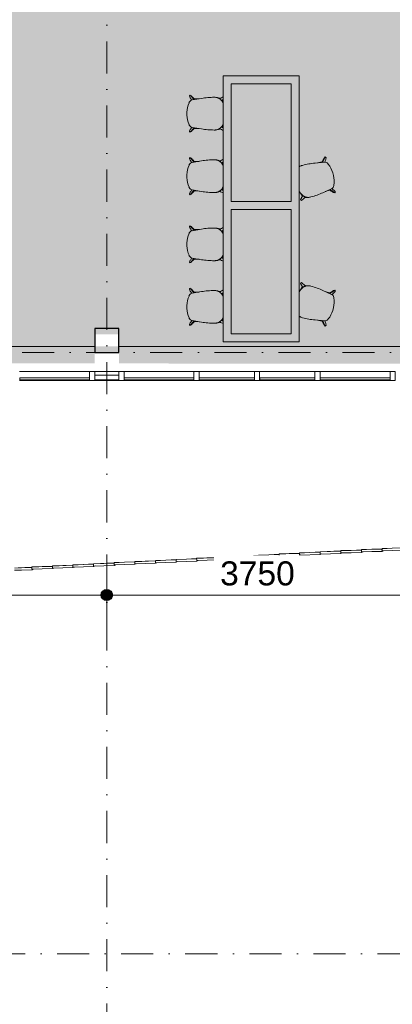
# Model space of a CAD drawing. Header units: millimetres. Extents: x -2530 to 151695, y -8763 to 71774.
# Tile 16 of 126: x 38704 to 43354, y 9155 to 21438. Entities that reach past the tile are written whole.
import ezdxf

# ---------------------------------------------------------------- set-up
doc = ezdxf.new("R2010")
doc.units = ezdxf.units.MM
doc.linetypes.add('RR_Level', pattern=[800, 400, -200, 0, -200])
for name, color, linetype, lineweight in [('A-____-____-DIMS', 211, 'Continuous', 9), ('A-____-____-DIMS-200', 211, 'Continuous', 9), ('A-AREA-____-PATT', 32, 'Continuous', 9), ('A-FLOR-____-OTLN', 192, 'Continuous', 18), ('A-GLAZ-CURT-MCUT', 52, 'Continuous', 13), ('A-GLAZ-CURT-OTLN', 52, 'Continuous', 13), ('A-GLAZ-CWMG-MCUT', 51, 'Continuous', 13), ('A-GLAZ-CWMG-OTLN', 51, 'Continuous', 13), ('A-WALL-____-OTLN', 113, 'Continuous', 18), ('I-FURN-____-OTLN', 30, 'Continuous', 13), ('S-COLS-____-MCUT', 52, 'Continuous', 25), ('S-COLS-____-OTLN', 52, 'Continuous', 18), ('S-GRID-____-OTLN', 1, 'Continuous', 9)]:
    doc.layers.add(name, color=color, linetype=linetype, lineweight=lineweight)
doc.styles.add('Arial_2', font='arial.ttf', dxfattribs={"height": 300})
doc.dimstyles.new('1_5mm_interne_maten_en_details', dxfattribs={"dimscale": 304.8, "dimtxt": 1.004192, "dimasz": 1.83727, "dimexe": 0.984252, "dimexo": 0.0625, "dimgap": 0.098425, "dimtad": 1, "dimdec": 0, "dimlfac": 304.8, "dimzin": 0, "dimdsep": 46, "dimtxsty": 'Arial_2', "dimblk1": 'DOTSMALL', "dimblk2": 'DOTSMALL', "dimsah": 1, "dimcen": 0.09, "dimdle": 1.181102, "dimazin": 0, "dimtfac": 1, "dimtdec": 4, "dimtix": 1, "dimtmove": 0, "dimatfit": 3, "dimfxl": 0.003229, "dimfxlon": 1, "dimtvp": 1, "dimtfill": 1, "dimtolj": 1, "dimtzin": 0, "dimlwd": 13, "dimlwe": 13, "dimarcsym": 2})

# ---------------------------------------------------------------- blocks, each defined once
blk = doc.blocks.new('System Panel - 027_Solid-715257-plot_V2 Copy 1')
at = {"layer": 'A-GLAZ-CURT-MCUT', "color": 250, "lineweight": 9}
for p, q in [((150, 10), (-150, 10)), ((-150, 10), (-150, -50)), ((150, -50), (150, 10)), ((-150, -50), (150, -50))]:
    blk.add_line(p, q, dxfattribs=at)
blk = doc.blocks.new('System Panel - HR__-715255-plot_V2 Copy 1')
at = {"layer": 'A-GLAZ-CURT-MCUT', "color": 250, "lineweight": 9}
for p, q in [((345, -22.5), (-345, -22.5)), ((-345, -22.5), (-345, -47.5)), ((-345, -47.5), (345, -47.5)), ((345, -47.5), (345, -22.5))]:
    blk.add_line(p, q, dxfattribs=at)
blk = doc.blocks.new('System Panel - HR__-715256-plot_V2 Copy 1')
at = {"layer": 'A-GLAZ-CURT-MCUT', "color": 250, "lineweight": 9}
for p, q in [((436.25, -22.5), (-436.25, -22.5)), ((-436.25, -22.5), (-436.25, -47.5)), ((-436.25, -47.5), (436.25, -47.5)), ((436.25, -47.5), (436.25, -22.5))]:
    blk.add_line(p, q, dxfattribs=at)
blk = doc.blocks.new('Rectangular Mullion - 65 x 114mm-V172-plot_V2 Copy 1')
at = {"layer": 'A-GLAZ-CWMG-OTLN', "color": 250, "lineweight": 9}
for p, q in [((109600, 38842), (109600, 38850)), ((109600, 38850), (109900, 38850)), ((109600, 38736), (109600, 38782)), ((109600, 38736), (109900, 38736))]:
    blk.add_line(p, q, dxfattribs=at)
blk = doc.blocks.new('Rectangular Mullion - 65 x 114mm-674714-plot_V2 Copy 1')
at = {"layer": 'A-GLAZ-CWMG-OTLN', "color": 250, "lineweight": 9}
for p, q in [((140902.5, 38850), (141592.5, 38850)), ((140902.5, 38736), (141592.5, 38736))]:
    blk.add_line(p, q, dxfattribs=at)
blk = doc.blocks.new('Rectangular Mullion - 65 x 114mm-674713-plot_V2 Copy 1')
at = {"layer": 'A-GLAZ-CWMG-OTLN', "color": 250, "lineweight": 9}
for p, q in [((139965, 38850), (140837.5, 38850)), ((139965, 38736), (140837.5, 38736))]:
    blk.add_line(p, q, dxfattribs=at)
blk = doc.blocks.new('Rectangular Mullion - 65 x 114mm-464264-plot_V2 Copy 1')
at = {"layer": 'A-GLAZ-CWMG-MCUT', "color": 250, "lineweight": 9}
for p, q in [((-32.5, 57), (32.5, 57)), ((-32.5, -57), (-32.5, 57)), ((32.5, 57), (32.5, -57)), ((32.5, -57), (-32.5, -57))]:
    blk.add_line(p, q, dxfattribs=at)
blk = doc.blocks.new('027_Gilde - ATC_FacadeModel_rvt-1-plot_V2 Copy 1')
at = {"layer": 'A-FLOR-____-OTLN', "color": 90}
for p, q in [((41298, 14737), (41427, 14744)), ((41427, 14744), (41555, 14750)), ((41555, 14750), (41684, 14757)), ((41684, 14757), (41812, 14764)), ((41812, 14764), (41941, 14771)), ((41941, 14771), (42198, 14784)), ((42198, 14784), (42326, 14791)), ((42326, 14791), (42455, 14798)), ((42455, 14798), (42713, 14811)), ((42713, 14811), (42840, 14818)), ((42840, 14818), (43097, 14832)), ((43097, 14832), (43227, 14838)), ((43227, 14838), (43354, 14845)), ((38854, 14608), (39112, 14621)), ((39112, 14621), (39369, 14635)), ((39369, 14635), (39499, 14642)), ((39499, 14642), (39626, 14649)), ((39626, 14649), (39883, 14662)), ((39883, 14662), (40013, 14669)), ((40013, 14669), (40140, 14676)), ((40140, 14676), (40398, 14689)), ((40398, 14689), (40655, 14703)), ((40655, 14703), (40784, 14710)), ((40784, 14710), (40912, 14716)), ((40912, 14716), (41169, 14730)), ((41169, 14730), (41298, 14737)), ((38597, 14594), (38854, 14608))]:
    blk.add_line(p, q, dxfattribs=at)
at = {"layer": 'A-WALL-____-OTLN', "color": 90}
for p, q in [((38116, 17362), (39641, 17362)), ((39941, 17362), (47141, 17362)), ((41169, 14733), (41427, 14740)), ((41427, 14740), (41169, 14733)), ((41426, 14747), (41684, 14754)), ((41684, 14754), (41426, 14747)), ((41427, 14718), (41426, 14747)), ((41427, 14718), (41426, 14747)), ((41684, 14760), (41941, 14767)), ((41941, 14767), (41684, 14760)), ((41684, 14760), (41684, 14746)), ((41684, 14746), (41684, 14760)), ((41684, 14732), (41684, 14746)), ((41684, 14746), (41684, 14732)), ((42069, 14777), (41941, 14774)), ((42069, 14777), (41941, 14774)), ((41942, 14745), (41941, 14774)), ((41942, 14745), (41941, 14774)), ((41941, 14753), (41941, 14767)), ((41941, 14767), (41941, 14753)), ((41941, 14753), (41941, 14739)), ((41941, 14753), (41941, 14739)), ((41941, 14739), (41960, 14746)), ((41941, 14739), (41960, 14746)), ((41942, 14745), (42070, 14749)), ((42070, 14749), (41942, 14745)), ((42069, 14777), (42198, 14781)), ((42198, 14781), (42069, 14777)), ((42198, 14752), (42070, 14749)), ((42070, 14749), (42198, 14752)), ((42454, 14795), (42198, 14787)), ((42454, 14795), (42198, 14787)), ((42199, 14759), (42198, 14787)), ((42198, 14773), (42198, 14787)), ((42198, 14752), (42198, 14781)), ((42198, 14781), (42198, 14752)), ((42198, 14773), (42199, 14759)), ((42198, 14752), (42217, 14759)), ((42198, 14752), (42217, 14759)), ((42199, 14759), (42455, 14766)), ((42199, 14759), (42455, 14766)), ((42455, 14780), (42454, 14795)), ((42454, 14795), (42455, 14766)), ((42583, 14805), (42455, 14801)), ((42583, 14805), (42455, 14801)), ((42456, 14772), (42455, 14801)), ((42456, 14772), (42455, 14801)), ((42455, 14780), (42455, 14766)), ((42455, 14766), (42474, 14773)), ((42474, 14773), (42455, 14766)), ((42456, 14772), (42584, 14776)), ((42584, 14776), (42456, 14772)), ((42583, 14805), (42711, 14808)), ((42711, 14808), (42583, 14805)), ((42712, 14779), (42584, 14776)), ((42584, 14776), (42712, 14779)), ((42712, 14779), (42711, 14808)), ((42711, 14808), (42712, 14779)), ((42712, 14779), (42731, 14786)), ((42712, 14779), (42731, 14786)), ((42840, 14818), (42713, 14815)), ((42840, 14818), (42713, 14815)), ((42713, 14786), (42713, 14815)), ((42713, 14786), (42713, 14815)), ((42713, 14786), (42841, 14789)), ((42841, 14789), (42713, 14786)), ((42840, 14818), (42968, 14822)), ((42968, 14822), (42840, 14818)), ((42969, 14793), (42841, 14789)), ((42841, 14789), (42969, 14793)), ((42969, 14793), (42968, 14822)), ((42968, 14822), (42969, 14793)), ((42969, 14793), (42989, 14800)), ((42969, 14793), (42989, 14800)), ((43225, 14835), (42970, 14828)), ((43097, 14832), (42970, 14828)), ((42970, 14825), (42970, 14828)), ((42970, 14825), (42970, 14828)), ((42971, 14799), (42970, 14825)), ((42971, 14799), (42970, 14825)), ((42971, 14799), (43226, 14806)), ((43098, 14803), (42971, 14799)), ((43097, 14832), (43225, 14835)), ((43098, 14803), (43226, 14806)), ((43225, 14835), (43226, 14806)), ((43225, 14835), (43226, 14806)), ((43246, 14813), (43226, 14806)), ((43226, 14806), (43246, 14813)), ((43482, 14849), (43227, 14842)), ((43482, 14849), (43227, 14842)), ((43227, 14842), (43227, 14827)), ((43227, 14827), (43227, 14842)), ((43228, 14813), (43227, 14827)), ((43227, 14827), (43228, 14813)), ((43228, 14813), (43483, 14820)), ((43228, 14813), (43355, 14816)), ((39112, 14618), (38854, 14611)), ((38985, 14615), (39112, 14618)), ((39242, 14628), (39112, 14625)), ((39242, 14628), (39112, 14625)), ((39112, 14625), (39112, 14610)), ((39112, 14610), (39112, 14625)), ((39112, 14618), (39115, 14619)), ((39115, 14619), (39112, 14618)), ((39242, 14628), (39369, 14632)), ((39369, 14632), (39242, 14628)), ((39369, 14638), (39626, 14646)), ((39499, 14642), (39369, 14638)), ((39369, 14610), (39369, 14638)), ((39369, 14624), (39369, 14638)), ((39369, 14632), (39372, 14632)), ((39372, 14632), (39369, 14632)), ((39369, 14624), (39369, 14610)), ((39369, 14610), (39629, 14617)), ((39626, 14646), (39499, 14642)), ((39629, 14617), (39499, 14614)), ((39883, 14659), (39626, 14652)), ((39756, 14655), (39626, 14652)), ((39627, 14623), (39626, 14652)), ((39627, 14623), (39626, 14652)), ((39626, 14646), (39629, 14646)), ((39629, 14646), (39626, 14646)), ((39627, 14623), (39886, 14631)), ((39756, 14627), (39627, 14623)), ((39629, 14617), (39645, 14624)), ((39645, 14624), (39629, 14617)), ((39629, 14623), (39629, 14617)), ((39629, 14623), (39629, 14617)), ((39756, 14655), (39883, 14659)), ((39756, 14627), (39886, 14631)), ((40141, 14673), (39883, 14665)), ((39883, 14665), (40013, 14669)), ((39884, 14637), (39883, 14665)), ((39884, 14637), (39883, 14665)), ((39884, 14637), (40143, 14644)), ((39884, 14637), (40143, 14644)), ((39886, 14631), (39886, 14637)), ((39886, 14631), (39902, 14637)), ((39886, 14637), (39886, 14631)), ((39886, 14631), (39902, 14637)), ((40013, 14669), (40141, 14673)), ((40140, 14679), (40398, 14686)), ((40398, 14686), (40140, 14679)), ((40140, 14679), (40141, 14665)), ((40141, 14665), (40140, 14679)), ((40141, 14650), (40141, 14665)), ((40141, 14665), (40141, 14650)), ((40141, 14650), (40400, 14658)), ((40400, 14658), (40141, 14650)), ((40143, 14644), (40159, 14651)), ((40159, 14651), (40143, 14644)), ((40143, 14644), (40143, 14650)), ((40143, 14650), (40143, 14644)), ((40655, 14700), (40398, 14692)), ((40527, 14696), (40398, 14692)), ((40398, 14690), (40398, 14692)), ((40398, 14690), (40398, 14692)), ((40398, 14664), (40398, 14689)), ((40398, 14664), (40398, 14689)), ((40398, 14664), (40657, 14671)), ((40528, 14668), (40398, 14664)), ((40400, 14664), (40400, 14658)), ((40400, 14658), (40416, 14664)), ((40400, 14664), (40400, 14658)), ((40400, 14658), (40416, 14664)), ((40527, 14696), (40655, 14700)), ((40528, 14668), (40657, 14671)), ((40912, 14713), (40655, 14706)), ((40912, 14713), (40655, 14706)), ((40656, 14677), (40655, 14706)), ((40656, 14677), (40655, 14706)), ((40656, 14677), (40914, 14685)), ((40914, 14685), (40656, 14677)), ((40657, 14671), (40673, 14678)), ((40657, 14671), (40673, 14678)), ((40657, 14671), (40657, 14677)), ((40657, 14677), (40657, 14671)), ((40912, 14720), (41041, 14723)), ((41041, 14723), (40912, 14720)), ((40913, 14691), (40912, 14720)), ((40913, 14691), (40912, 14720)), ((40913, 14691), (41042, 14695)), ((40913, 14691), (41042, 14695)), ((40914, 14685), (40931, 14691)), ((40914, 14685), (40931, 14691)), ((40914, 14685), (40914, 14690)), ((40914, 14690), (40914, 14685)), ((41041, 14723), (41169, 14727)), ((41169, 14727), (41041, 14723)), ((41171, 14698), (41042, 14695)), ((41042, 14695), (41171, 14698)), ((41170, 14704), (41169, 14733)), ((41170, 14704), (41169, 14733)), ((41170, 14704), (41428, 14712)), ((41170, 14704), (41428, 14712)), ((41188, 14705), (41171, 14698)), ((41188, 14705), (41171, 14698)), ((41171, 14704), (41171, 14698)), ((41171, 14704), (41171, 14698)), ((41427, 14718), (41685, 14725)), ((41685, 14725), (41427, 14718)), ((41428, 14712), (41427, 14718)), ((41427, 14718), (41428, 14712)), ((41428, 14712), (41445, 14718)), ((41445, 14718), (41428, 14712)), ((41684, 14732), (41941, 14739)), ((41941, 14739), (41684, 14732)), ((41685, 14725), (41684, 14732)), ((41684, 14732), (41685, 14725)), ((41685, 14725), (41702, 14732)), ((41685, 14725), (41702, 14732)), ((38597, 14597), (38728, 14601)), ((38726, 14601), (38597, 14597)), ((38598, 14569), (38859, 14577)), ((38598, 14569), (38728, 14573)), ((38855, 14605), (38727, 14601)), ((38728, 14601), (38855, 14605)), ((38728, 14573), (38859, 14577)), ((38985, 14615), (38854, 14611)), ((38855, 14583), (38854, 14611)), ((38855, 14583), (38854, 14611)), ((38855, 14605), (38858, 14605)), ((38858, 14605), (38855, 14605)), ((38855, 14583), (39115, 14590)), ((38985, 14587), (38855, 14583)), ((38858, 14583), (38859, 14577)), ((38858, 14583), (38859, 14577)), ((38873, 14583), (38859, 14577)), ((38873, 14583), (38859, 14577)), ((38985, 14587), (39115, 14590)), ((39112, 14596), (39112, 14610)), ((39112, 14610), (39112, 14596)), ((39112, 14596), (39242, 14600)), ((39112, 14596), (39242, 14600)), ((39130, 14597), (39115, 14590)), ((39115, 14590), (39130, 14597)), ((39115, 14596), (39115, 14590)), ((39115, 14596), (39115, 14590)), ((39372, 14604), (39242, 14600)), ((39242, 14600), (39372, 14604)), ((39369, 14610), (39499, 14614)), ((39387, 14610), (39372, 14604)), ((39372, 14610), (39372, 14604)), ((39372, 14610), (39372, 14604)), ((39387, 14610), (39372, 14604))]:
    blk.add_line(p, q, dxfattribs=at)
at = {"layer": 'A-GLAZ-CURT-OTLN', "color": 90, "lineweight": 18}
for name, p in [('System Panel - HR__-715256-plot_V2 Copy 1', (39140, 16994)), ('System Panel - 027_Solid-715257-plot_V2 Copy 1', (39791, 16994)), ('System Panel - HR__-715256-plot_V2 Copy 1', (40443, 16994)), ('System Panel - HR__-715255-plot_V2 Copy 1', (41289, 16994)), ('System Panel - HR__-715255-plot_V2 Copy 1', (42044, 16994)), ('System Panel - HR__-715256-plot_V2 Copy 1', (42890, 16994))]:
    blk.add_blockref(name, p, dxfattribs=at)
at = {"layer": 'A-GLAZ-CWMG-OTLN', "color": 90, "lineweight": 18, "rotation": 180}
for name, p in [('Rectangular Mullion - 65 x 114mm-674713-plot_V2 Copy 1', (179541, 55787)), ('Rectangular Mullion - 65 x 114mm-V172-plot_V2 Copy 1', (149541, 55787)), ('Rectangular Mullion - 65 x 114mm-674713-plot_V2 Copy 1', (180844, 55787)), ('Rectangular Mullion - 65 x 114mm-674714-plot_V2 Copy 1', (182536, 55787)), ('Rectangular Mullion - 65 x 114mm-674714-plot_V2 Copy 1', (183291, 55787)), ('Rectangular Mullion - 65 x 114mm-674713-plot_V2 Copy 1', (183291, 55787))]:
    blk.add_blockref(name, p, dxfattribs=at)
at = {"layer": 'A-GLAZ-CWMG-OTLN', "color": 90, "lineweight": 18, "extrusion": (0, 0, -1), "rotation": 180}
for p in [(-39609, 16994), (-39974, 16994), (-40911, 16994), (-41666, 16994), (-42421, 16994), (-43359, 16994)]:
    blk.add_blockref('Rectangular Mullion - 65 x 114mm-464264-plot_V2 Copy 1', p, dxfattribs=at)
blk = doc.blocks.new('NLRS_28_SC_LIB_kolom recht_generiek_ISR - kolom beton_ONTWERP-6193513-plot_V2 Copy 1')
at = {"layer": 'S-COLS-____-OTLN', "lineweight": 13}
h = blk.add_hatch(color=256, dxfattribs=at)
h.paths.add_polyline_path([(-150, -150), (150, -150), (150, -75), (-150, -75)])
h.paths.add_polyline_path([(-150, 75), (150, 75), (150, 150), (-150, 150)])
at = {"layer": 'S-COLS-____-MCUT'}
for p, q in [((150, 150), (-150, 150)), ((-150, 150), (-150, -150)), ((150, -150), (150, 150)), ((-150, -150), (150, -150))]:
    blk.add_line(p, q, dxfattribs=at)
blk = doc.blocks.new('NLRS_82_FU_UN_ipad_table-SH_GEN - HIGH-6121324-plot_V2 Copy 1')
at = {"layer": 'I-FURN-____-OTLN', "color": 9}
for p, q in [((1700, 475), (-1620, 475)), ((-1620, 475), (-1620, -475)), ((1700, 475), (-1620, 475)), ((-1620, 475), (-1620, -475)), ((-1520, 375), (-50, 375)), ((-1520, -375), (-1520, 375)), ((-50, 375), (-1520, 375)), ((-1520, 375), (-1520, -375)), ((-50, 375), (-50, -375)), ((-50, -375), (-50, 375)), ((50, 375), (1600, 375)), ((50, -375), (50, 375)), ((1600, 375), (50, 375)), ((50, 375), (50, -375)), ((1600, 375), (1600, -375)), ((1600, -375), (1600, 375)), ((1700, -475), (1700, 475)), ((1700, -475), (1700, 475)), ((-1620, -475), (1700, -475)), ((-1620, -475), (1700, -475)), ((-50, -375), (-1520, -375)), ((-1520, -375), (-50, -375)), ((1600, -375), (50, -375)), ((50, -375), (1600, -375))]:
    blk.add_line(p, q, dxfattribs=at)
blk = doc.blocks.new('NLRS_82_FU_UN_hightower_nadia_bob_barstool_GEN - SIEGE - HighTower_Nadia_Bob_BarStool-6121322-plot_V2 Copy 1')
at = {"layer": 'I-FURN-____-OTLN', "color": 9}
for p, q in [((-232, 195), (-223, 181)), ((-171, 167), (-191, 51)), ((-184, 138), (-185, 82)), ((-136, 208), (-142, 205)), ((18, 234), (-18, 234)), ((142, 205), (136, 208)), ((191, 51), (171, 167)), ((185, 82), (184, 138)), ((223, 181), (232, 195)), ((-204, -107), (-204, -118)), ((204, -118), (204, -107)), ((-193, -163), (-193, -167)), ((-145, -210), (-126, -219)), ((126, -219), (145, -210)), ((193, -167), (193, -163))]:
    blk.add_line(p, q, dxfattribs=at)
at = {"layer": 'I-FURN-____-OTLN', "color": 9, "flags": 128}
for points in [[(-182, 145), (-182, 145), (-182, 144), (-182, 143), (-183, 143), (-183, 142), (-183, 142), (-183, 141), (-183, 140), (-184, 140), (-184, 139), (-184, 139), (-184, 138), (-184, 138)], [(184, 138), (184, 138), (184, 139), (184, 139), (183, 140), (183, 141), (183, 141), (183, 142), (183, 143), (183, 143), (182, 144), (182, 144), (182, 145), (181, 145)], [(-193, -167), (-193, -168), (-193, -170), (-193, -172), (-192, -174), (-192, -176), (-192, -177), (-191, -179), (-191, -181)], [(-167, -208), (-166, -209), (-164, -210), (-163, -210)], [(-163, -210), (-144, -216), (-133, -219)], [(134, -219), (153, -213), (163, -210)], [(163, -210), (164, -209), (166, -209), (168, -208)], [(191, -180), (192, -179), (192, -177), (192, -175), (192, -173), (193, -172), (193, -170), (193, -168), (193, -167)]]:
    blk.add_lwpolyline(points, dxfattribs=at)
at = {"layer": 'I-FURN-____-OTLN', "color": 9}
for centre, radius, start, end in [((-121, 159), 50.8, 115, 170.3494), ((-18, -46), 279, 90, 115), ((18, -46), 279, 65, 90), ((121, 159), 50.8, 9.6506, 65)]:
    blk.add_arc(centre, radius, start, end, dxfattribs=at)
for points in [[(-217, 203), (-220, 202), (-224, 199), (-229, 197), (-232, 195)], [(-223, 181), (-221, 178), (-216, 173), (-210, 168), (-207, 166)], [(207, 166), (210, 168), (216, 173), (221, 178), (223, 181)], [(232, 195), (229, 197), (224, 199), (220, 202), (217, 203)], [(-191, 51), (-195, 25), (-202, -27), (-204, -81), (-204, -107)], [(204, -107), (204, -81), (202, -27), (195, 25), (191, 51)], [(-188, -177), (-188, -176), (-187, -176), (-187, -175)], [(187, -175), (187, -176), (188, -176), (188, -177)]]:
    blk.add_open_spline(points, degree=3, dxfattribs=at)
for points, knots in [([(-176, 146), (-184, 152), (-203, 169), (-222, 185), (-232, 195)], [-0.7, -0.7, -0.7, -0.7, -0.4, 0, 0, 0, 0]), ([(-169, 173), (-179, 179), (-195, 189), (-211, 199), (-217, 203)], [0.5055498, 0.5055498, 0.5055498, 0.5055498, 0.8, 1, 1, 1, 1]), ([(-207, 166), (-204, 163), (-198, 157), (-189, 149), (-182, 142), (-178, 138), (-176, 137)], [-1, -1, -1, -1, -0.8, -0.6, -0.4, -0.3129894, -0.3129894, -0.3129894, -0.3129894]), ([(217, 203), (205, 195), (189, 185), (172, 175), (169, 173)], [0, 0, 0, 0, 0.4, 0.4944502, 0.4944502, 0.4944502, 0.4944502]), ([(232, 195), (227, 190), (211, 176), (192, 159), (179, 148), (176, 146)], [-1, -1, -1, -1, -0.8, -0.4, -0.3, -0.3, -0.3, -0.3]), ([(176, 137), (178, 138), (182, 142), (189, 149), (198, 157), (204, 163), (207, 166)], [-0.6870106, -0.6870106, -0.6870106, -0.6870106, -0.6, -0.4, -0.2, 0, 0, 0, 0]), ([(-204, -118), (-203, -122), (-203, -130), (-201, -141), (-198, -150), (-196, -158), (-193, -164), (-189, -170), (-184, -178), (-179, -184), (-173, -191), (-167, -197), (-158, -204), (-150, -208), (-145, -210)], [0, 0, 0, 0, 0.1, 0.2, 0.3, 0.35, 0.4, 0.475, 0.55, 0.625, 0.7, 0.775, 0.85, 1, 1, 1, 1]), ([(145, -210), (148, -209), (155, -205), (165, -198), (172, -192), (177, -187), (181, -181), (186, -175), (191, -168), (194, -160), (198, -152), (200, -144), (203, -133), (203, -124), (204, -118)], [0, 0, 0, 0, 0.1, 0.2, 0.3, 0.35, 0.4, 0.475, 0.55, 0.625, 0.7, 0.775, 0.85, 1, 1, 1, 1]), ([(-209, -219), (-206, -212), (-199, -198), (-192, -184), (-188, -177)], [-0.7618755, -0.7618755, -0.7618755, -0.7618755, -0.4, 0, 0, 0, 0]), ([(-161, -201), (-163, -203), (-169, -209), (-174, -214), (-177, -217)], [-0.9758244, -0.9758244, -0.9758244, -0.9758244, -0.8, -0.6, -0.6, -0.6, -0.6]), ([(177, -217), (176, -216), (173, -213), (168, -208), (164, -204), (162, -202), (161, -201)], [-0.4, -0.4, -0.4, -0.4, -0.3, -0.2, -0.1, -0.0241756, -0.0241756, -0.0241756, -0.0241756]), ([(188, -177), (190, -180), (195, -191), (202, -206), (208, -216), (209, -219)], [-1, -1, -1, -1, -0.8, -0.4, -0.2381245, -0.2381245, -0.2381245, -0.2381245])]:
    blk.add_open_spline(points, degree=3, knots=knots, dxfattribs=at)
blk = doc.blocks.new('NLRS_82_FU_UN_hightower_nadia_bob_barstool_GEN - SIEGE - HighTower_Nadia_Bob_BarStool-6128068-plot_V2 Copy 1')
at = {"layer": 'I-FURN-____-OTLN', "color": 9}
for p, q in [((-193, 167), (-193, 163)), ((-145, 210), (-126, 219)), ((126, 219), (145, 210)), ((193, 163), (193, 167)), ((-204, 107), (-204, 118)), ((204, 118), (204, 107)), ((-171, -167), (-191, -51)), ((-185, -82), (-184, -138)), ((191, -51), (171, -167)), ((184, -138), (185, -82)), ((-223, -181), (-232, -195)), ((-136, -208), (-142, -205)), ((18, -234), (-18, -234)), ((142, -205), (136, -208)), ((232, -195), (223, -181))]:
    blk.add_line(p, q, dxfattribs=at)
at = {"layer": 'I-FURN-____-OTLN', "color": 9, "flags": 128}
for points in [[(-191, 180), (-192, 179), (-192, 177), (-192, 175), (-192, 173), (-193, 172), (-193, 170), (-193, 168), (-193, 167)], [(-163, 210), (-164, 209), (-166, 209), (-168, 208)], [(-134, 219), (-153, 213), (-163, 210)], [(163, 210), (144, 216), (133, 219)], [(167, 208), (166, 209), (164, 210), (163, 210)], [(193, 167), (193, 168), (193, 170), (193, 172), (192, 174), (192, 176), (192, 177), (191, 179), (191, 181)], [(-184, -138), (-184, -138), (-184, -139), (-184, -139), (-183, -140), (-183, -141), (-183, -141), (-183, -142), (-183, -143), (-183, -143), (-182, -144), (-182, -144), (-182, -145), (-181, -145)], [(182, -145), (182, -145), (182, -144), (182, -143), (183, -143), (183, -142), (183, -142), (183, -141), (183, -140), (184, -140), (184, -139), (184, -139), (184, -138), (184, -138)]]:
    blk.add_lwpolyline(points, dxfattribs=at)
at = {"layer": 'I-FURN-____-OTLN', "color": 9}
for centre, radius, start, end in [((-121, -159), 50.8, 189.6506, 245), ((-18, 46), 279, 245, 270), ((18, 46), 279, 270, 295), ((121, -159), 50.8, 295, 350.3494)]:
    blk.add_arc(centre, radius, start, end, dxfattribs=at)
for points, knots in [([(-188, 177), (-190, 180), (-195, 191), (-202, 206), (-208, 216), (-209, 219)], [-1, -1, -1, -1, -0.8, -0.4, -0.2381245, -0.2381245, -0.2381245, -0.2381245]), ([(-204, 118), (-203, 124), (-203, 133), (-200, 144), (-198, 152), (-194, 160), (-191, 168), (-186, 175), (-181, 181), (-177, 187), (-172, 192), (-165, 198), (-155, 205), (-148, 209), (-145, 210)], [-1, -1, -1, -1, -0.85, -0.775, -0.7, -0.625, -0.55, -0.475, -0.4, -0.35, -0.3, -0.2, -0.1, 0, 0, 0, 0]), ([(-177, 217), (-176, 216), (-173, 213), (-168, 208), (-164, 204), (-162, 202), (-161, 201)], [-0.4, -0.4, -0.4, -0.4, -0.3, -0.2, -0.1, -0.0241756, -0.0241756, -0.0241756, -0.0241756]), ([(145, 210), (150, 208), (158, 204), (167, 197), (173, 191), (179, 184), (184, 178), (189, 170), (193, 164), (196, 158), (198, 150), (201, 141), (203, 130), (203, 122), (204, 118)], [-1, -1, -1, -1, -0.85, -0.775, -0.7, -0.625, -0.55, -0.475, -0.4, -0.35, -0.3, -0.2, -0.1, 0, 0, 0, 0]), ([(161, 201), (163, 203), (169, 209), (174, 214), (177, 217)], [-0.9758244, -0.9758244, -0.9758244, -0.9758244, -0.8, -0.6, -0.6, -0.6, -0.6]), ([(209, 219), (206, 212), (199, 198), (192, 184), (188, 177)], [-0.7618755, -0.7618755, -0.7618755, -0.7618755, -0.4, 0, 0, 0, 0]), ([(-232, -195), (-227, -190), (-211, -176), (-192, -159), (-179, -148), (-176, -146)], [-1, -1, -1, -1, -0.8, -0.4, -0.3, -0.3, -0.3, -0.3]), ([(-217, -203), (-205, -195), (-189, -185), (-172, -175), (-169, -173)], [0, 0, 0, 0, 0.4, 0.4944502, 0.4944502, 0.4944502, 0.4944502]), ([(-176, -137), (-178, -138), (-182, -142), (-189, -149), (-198, -157), (-204, -163), (-207, -166)], [-0.6870106, -0.6870106, -0.6870106, -0.6870106, -0.6, -0.4, -0.2, 0, 0, 0, 0]), ([(169, -173), (179, -179), (195, -189), (211, -199), (217, -203)], [0.5055498, 0.5055498, 0.5055498, 0.5055498, 0.8, 1, 1, 1, 1]), ([(207, -166), (204, -163), (198, -157), (189, -149), (182, -142), (178, -138), (176, -137)], [-1, -1, -1, -1, -0.8, -0.6, -0.4, -0.3129894, -0.3129894, -0.3129894, -0.3129894]), ([(176, -146), (184, -152), (203, -169), (222, -185), (232, -195)], [-0.7, -0.7, -0.7, -0.7, -0.4, 0, 0, 0, 0])]:
    blk.add_open_spline(points, degree=3, knots=knots, dxfattribs=at)
for points in [[(-187, 175), (-187, 176), (-188, 176), (-188, 177)], [(188, 177), (188, 176), (187, 176), (187, 175)], [(-191, -51), (-195, -25), (-202, 27), (-204, 81), (-204, 107)], [(204, 107), (204, 81), (202, 27), (195, -25), (191, -51)], [(-232, -195), (-229, -197), (-224, -199), (-220, -202), (-217, -203)], [(-207, -166), (-210, -168), (-216, -173), (-221, -178), (-223, -181)], [(223, -181), (221, -178), (216, -173), (210, -168), (207, -166)], [(217, -203), (220, -202), (224, -199), (229, -197), (232, -195)]]:
    blk.add_open_spline(points, degree=3, dxfattribs=at)
blk = doc.blocks.new('NLRS_82_FU_UN_hightower_nadia_bob_barstool_GEN - SIEGE - HighTower_Nadia_Bob_BarStool-V89-plot_V2 Copy 1')
at = {"layer": 'I-FURN-____-OTLN', "color": 9}
for p, q in [((-193, 167), (-193, 163)), ((-145, 210), (-120, 222)), ((-204, 107), (-204, 118)), ((204, 118), (204, 107)), ((-171, -167), (-191, -51)), ((-185, -82), (-184, -138)), ((191, -51), (171, -167)), ((184, -138), (185, -82)), ((-223, -181), (-232, -195)), ((-136, -208), (-142, -205)), ((18, -234), (-18, -234)), ((142, -205), (136, -208)), ((232, -195), (223, -181))]:
    blk.add_line(p, q, dxfattribs=at)
at = {"layer": 'I-FURN-____-OTLN', "color": 9, "flags": 128}
for points in [[(-191, 180), (-192, 179), (-192, 177), (-192, 175), (-192, 173), (-193, 172), (-193, 170), (-193, 168), (-193, 167)], [(-163, 210), (-164, 209), (-166, 209), (-168, 208)], [(-114, 224), (-133, 219), (-153, 213), (-163, 210)], [(-184, -138), (-184, -138), (-184, -139), (-184, -139), (-183, -140), (-183, -141), (-183, -141), (-183, -142), (-183, -143), (-183, -143), (-182, -144), (-182, -144), (-182, -145), (-181, -145)], [(182, -145), (182, -145), (182, -144), (182, -143), (183, -143), (183, -142), (183, -142), (183, -141), (183, -140), (184, -140), (184, -139), (184, -139), (184, -138), (184, -138)]]:
    blk.add_lwpolyline(points, dxfattribs=at)
at = {"layer": 'I-FURN-____-OTLN', "color": 9}
for centre, radius, start, end in [((-121, -159), 50.8, 189.6506, 245), ((-18, 46), 279, 245, 270), ((18, 46), 279, 270, 295), ((121, -159), 50.8, 295, 350.3494)]:
    blk.add_arc(centre, radius, start, end, dxfattribs=at)
for points in [[(-204, 243), (-206, 241), (-210, 238), (-214, 234), (-216, 232)], [(-187, 175), (-187, 176), (-188, 176), (-188, 177)], [(-120, 222), (-113, 225), (-106, 228), (-99, 231)], [(-191, -51), (-195, -25), (-202, 27), (-204, 81), (-204, 107)], [(204, 107), (204, 81), (202, 27), (195, -25), (191, -51)], [(-232, -195), (-229, -197), (-224, -199), (-220, -202), (-217, -203)], [(-207, -166), (-210, -168), (-216, -173), (-221, -178), (-223, -181)], [(223, -181), (221, -178), (216, -173), (210, -168), (207, -166)], [(217, -203), (220, -202), (224, -199), (229, -197), (232, -195)]]:
    blk.add_open_spline(points, degree=3, dxfattribs=at)
for points, knots in [([(-188, 177), (-190, 180), (-195, 191), (-205, 210), (-212, 225), (-216, 232)], [-1, -1, -1, -1, -0.8, -0.4, 0, 0, 0, 0]), ([(-204, 243), (-198, 237), (-189, 229), (-179, 219), (-173, 213), (-168, 208), (-164, 204), (-162, 202), (-161, 201)], [-1, -1, -1, -1, -0.6, -0.4, -0.3, -0.2, -0.1, -0.0241756, -0.0241756, -0.0241756, -0.0241756]), ([(-204, 118), (-203, 124), (-203, 133), (-200, 144), (-198, 152), (-194, 160), (-191, 168), (-186, 175), (-181, 181), (-177, 187), (-172, 192), (-165, 198), (-155, 205), (-148, 209), (-145, 210)], [-1, -1, -1, -1, -0.85, -0.775, -0.7, -0.625, -0.55, -0.475, -0.4, -0.35, -0.3, -0.2, -0.1, 0, 0, 0, 0]), ([(198, 150), (199, 147), (201, 141), (203, 130), (203, 122), (204, 118)], [-0.2852072, -0.2852072, -0.2852072, -0.2852072, -0.2, -0.1, 0, 0, 0, 0]), ([(-232, -195), (-227, -190), (-211, -176), (-192, -159), (-179, -148), (-176, -146)], [-1, -1, -1, -1, -0.8, -0.4, -0.3, -0.3, -0.3, -0.3]), ([(-217, -203), (-205, -195), (-189, -185), (-172, -175), (-169, -173)], [0, 0, 0, 0, 0.4, 0.4944502, 0.4944502, 0.4944502, 0.4944502]), ([(-176, -137), (-178, -138), (-182, -142), (-189, -149), (-198, -157), (-204, -163), (-207, -166)], [-0.6870106, -0.6870106, -0.6870106, -0.6870106, -0.6, -0.4, -0.2, 0, 0, 0, 0]), ([(169, -173), (179, -179), (195, -189), (211, -199), (217, -203)], [0.5055498, 0.5055498, 0.5055498, 0.5055498, 0.8, 1, 1, 1, 1]), ([(207, -166), (204, -163), (198, -157), (189, -149), (182, -142), (178, -138), (176, -137)], [-1, -1, -1, -1, -0.8, -0.6, -0.4, -0.3129894, -0.3129894, -0.3129894, -0.3129894]), ([(176, -146), (184, -152), (203, -169), (222, -185), (232, -195)], [-0.7, -0.7, -0.7, -0.7, -0.4, 0, 0, 0, 0])]:
    blk.add_open_spline(points, degree=3, knots=knots, dxfattribs=at)
blk = doc.blocks.new('NLRS_82_FU_UN_hightower_nadia_bob_barstool_GEN - SIEGE - HighTower_Nadia_Bob_BarStool-V90-plot_V2 Copy 1')
at = {"layer": 'I-FURN-____-OTLN', "color": 9}
for p, q in [((-232, 195), (-223, 181)), ((-171, 167), (-191, 51)), ((-184, 138), (-185, 82)), ((-136, 208), (-142, 205)), ((18, 234), (-18, 234)), ((142, 205), (136, 208)), ((191, 51), (171, 167)), ((185, 82), (184, 138)), ((223, 181), (232, 195)), ((-204, -107), (-204, -118)), ((204, -118), (204, -107)), ((-193, -163), (-193, -167)), ((-145, -210), (-120, -222))]:
    blk.add_line(p, q, dxfattribs=at)
at = {"layer": 'I-FURN-____-OTLN', "color": 9, "flags": 128}
for points in [[(-182, 145), (-182, 145), (-182, 144), (-182, 143), (-183, 143), (-183, 142), (-183, 142), (-183, 141), (-183, 140), (-184, 140), (-184, 139), (-184, 139), (-184, 138), (-184, 138)], [(184, 138), (184, 138), (184, 139), (184, 139), (183, 140), (183, 141), (183, 141), (183, 142), (183, 143), (183, 143), (182, 144), (182, 144), (182, 145), (181, 145)], [(-193, -167), (-193, -168), (-193, -170), (-193, -172), (-192, -174), (-192, -176), (-192, -177), (-191, -179), (-191, -181)], [(-167, -208), (-166, -209), (-164, -210), (-163, -210)], [(-163, -210), (-144, -216), (-124, -222), (-113, -224)]]:
    blk.add_lwpolyline(points, dxfattribs=at)
at = {"layer": 'I-FURN-____-OTLN', "color": 9}
for centre, radius, start, end in [((-121, 159), 50.8, 115, 170.3494), ((-18, -46), 279, 90, 115), ((18, -46), 279, 65, 90), ((121, 159), 50.8, 9.6506, 65)]:
    blk.add_arc(centre, radius, start, end, dxfattribs=at)
for points in [[(-217, 203), (-220, 202), (-224, 199), (-229, 197), (-232, 195)], [(-223, 181), (-221, 178), (-216, 173), (-210, 168), (-207, 166)], [(207, 166), (210, 168), (216, 173), (221, 178), (223, 181)], [(232, 195), (229, 197), (224, 199), (220, 202), (217, 203)], [(-191, 51), (-195, 25), (-202, -27), (-204, -81), (-204, -107)], [(204, -107), (204, -81), (202, -27), (195, 25), (191, 51)], [(-216, -232), (-214, -234), (-210, -238), (-206, -241), (-204, -243)], [(-188, -177), (-188, -176), (-187, -176), (-187, -175)], [(-120, -222), (-113, -225), (-106, -228), (-99, -231)]]:
    blk.add_open_spline(points, degree=3, dxfattribs=at)
for points, knots in [([(-176, 146), (-184, 152), (-203, 169), (-222, 185), (-232, 195)], [-0.7, -0.7, -0.7, -0.7, -0.4, 0, 0, 0, 0]), ([(-169, 173), (-179, 179), (-195, 189), (-211, 199), (-217, 203)], [0.5055498, 0.5055498, 0.5055498, 0.5055498, 0.8, 1, 1, 1, 1]), ([(-207, 166), (-204, 163), (-198, 157), (-189, 149), (-182, 142), (-178, 138), (-176, 137)], [-1, -1, -1, -1, -0.8, -0.6, -0.4, -0.3129894, -0.3129894, -0.3129894, -0.3129894]), ([(217, 203), (205, 195), (189, 185), (172, 175), (169, 173)], [0, 0, 0, 0, 0.4, 0.4944502, 0.4944502, 0.4944502, 0.4944502]), ([(232, 195), (227, 190), (211, 176), (192, 159), (179, 148), (176, 146)], [-1, -1, -1, -1, -0.8, -0.4, -0.3, -0.3, -0.3, -0.3]), ([(176, 137), (178, 138), (182, 142), (189, 149), (198, 157), (204, 163), (207, 166)], [-0.6870106, -0.6870106, -0.6870106, -0.6870106, -0.6, -0.4, -0.2, 0, 0, 0, 0]), ([(-204, -118), (-203, -122), (-203, -130), (-201, -141), (-198, -150), (-196, -158), (-193, -164), (-189, -170), (-184, -178), (-179, -184), (-173, -191), (-167, -197), (-158, -204), (-150, -208), (-145, -210)], [0, 0, 0, 0, 0.1, 0.2, 0.3, 0.35, 0.4, 0.475, 0.55, 0.625, 0.7, 0.775, 0.85, 1, 1, 1, 1]), ([(198, -150), (199, -148), (200, -143), (203, -133), (203, -124), (204, -118)], [0.7147928, 0.7147928, 0.7147928, 0.7147928, 0.775, 0.85, 1, 1, 1, 1]), ([(-216, -232), (-214, -229), (-208, -218), (-199, -199), (-192, -184), (-188, -177)], [-1, -1, -1, -1, -0.8, -0.4, 0, 0, 0, 0]), ([(-161, -201), (-163, -203), (-172, -212), (-186, -226), (-198, -237), (-204, -243)], [-0.9758244, -0.9758244, -0.9758244, -0.9758244, -0.8, -0.4, 0, 0, 0, 0])]:
    blk.add_open_spline(points, degree=3, knots=knots, dxfattribs=at)
blk = doc.blocks.new('DIMBLOCK19-plot_V2 Copy 1')
at = {"layer": 'A-____-____-DIMS-200', "lineweight": 25}
h = blk.add_hatch(color=256, dxfattribs=at)
edge = h.paths.add_edge_path()
edge.add_arc((36041, 14261), 70, 0, 360)
h = blk.add_hatch(color=256, dxfattribs=at)
edge = h.paths.add_edge_path()
edge.add_arc((39791, 14261), 70, 0, 360)
at = {"layer": 'A-____-____-DIMS-200', "lineweight": 13}
for p, q in [((36041, 14561), (36041, 13961)), ((36041, 14261), (36041, 14561)), ((39791, 14561), (39791, 13961)), ((39791, 14261), (39791, 14561)), ((36041, 14261), (39791, 14261))]:
    blk.add_line(p, q, dxfattribs=at)
at = {"layer": 'A-____-____-DIMS-200', "lineweight": 25}
for centre in [(36041, 14261), (39791, 14261)]:
    blk.add_circle(centre, 70, dxfattribs=at)
at = {"layer": 'A-____-____-DIMS-200', "color": 0, "lineweight": 13, "insert": (37455, 14681), "char_height": 300, "width": 1107.53, "attachment_point": 1, "line_spacing_factor": 0.941778, "style": 'Arial_2', "bg_fill": 3, "box_fill_scale": 1.25, "bg_fill_color": 256, "bg_fill_true_color": 13158600, "bg_fill_transparency": 0}
blk.add_mtext('3750', dxfattribs=at)
blk = doc.blocks.new('_DotSmall')
at = {"color": 0, "linetype": 'ByBlock', "const_width": 0.5}
blk.add_lwpolyline([(-0.0625, 0, 1), (0.0625, 0, 1)], format="xyb", close=True, dxfattribs=at)
blk = doc.blocks.new('DIMBLOCK20-plot_V2 Copy 1')
at = {"layer": 'A-____-____-DIMS-200', "lineweight": 25}
h = blk.add_hatch(color=256, dxfattribs=at)
edge = h.paths.add_edge_path()
edge.add_arc((39791, 14261), 70, 0, 360)
h = blk.add_hatch(color=256, dxfattribs=at)
edge = h.paths.add_edge_path()
edge.add_arc((43541, 14261), 70, 0, 360)
at = {"layer": 'A-____-____-DIMS-200', "lineweight": 13}
for p, q in [((39791, 14561), (39791, 13961)), ((39791, 14261), (39791, 14561)), ((43541, 14561), (43541, 13961)), ((43541, 14261), (43541, 14561)), ((39791, 14261), (43541, 14261))]:
    blk.add_line(p, q, dxfattribs=at)
at = {"layer": 'A-____-____-DIMS-200', "lineweight": 25}
for centre in [(39791, 14261), (43541, 14261)]:
    blk.add_circle(centre, 70, dxfattribs=at)
at = {"layer": 'A-____-____-DIMS-200', "color": 0, "lineweight": 13, "insert": (41205, 14681), "char_height": 300, "width": 1107.53, "attachment_point": 1, "line_spacing_factor": 0.941778, "style": 'Arial_2', "bg_fill": 3, "box_fill_scale": 1.25, "bg_fill_color": 256, "bg_fill_true_color": 13158600, "bg_fill_transparency": 0}
blk.add_mtext('3750', dxfattribs=at)

msp = doc.modelspace()

# ---------------------------------------------------------------- hatches: boundary and pattern name
at = {"layer": 'A-AREA-____-PATT', "transparency": 33554509}
h = msp.add_hatch(color=10, dxfattribs=at)
h.paths.add_polyline_path([(47216.4834, 17149.0882), (47216.4834, 17286.7966), (47141.4834, 17286.7966), (47141.4834, 17586.7966), (47291.4834, 17586.7966), (47291.4834, 17636.7966), (47278.9834, 17636.7966), (47278.9834, 18586.7966), (47231.4834, 18586.7966), (47231.4834, 18636.7966), (47278.9834, 18636.7966), (47278.9834, 19211.7966), (47231.4834, 19211.7966), (47231.4834, 19261.7966), (47291.4834, 19261.7966), (47291.4834, 20295.7966), (47231.4834, 20295.7966), (47231.4834, 20345.7966), (47278.9834, 20345.7966), (47278.9834, 20586.7966), (47231.4834, 20586.7966), (47231.4834, 20636.7966), (47278.9834, 20636.7966), (47278.9834, 21355.5466), (47231.4834, 21355.5466), (47231.4834, 21405.5466), (47216.4834, 21405.5466), (47216.4834, 21555.5466), (47291.4834, 21555.5466), (47291.4834, 21605.5466), (47278.9834, 21605.5466), (47278.9834, 22211.7966), (47231.4834, 22211.7966), (47231.4834, 22261.7966), (47291.4834, 22261.7966), (47291.4834, 23295.7966), (47231.4834, 23295.7966), (47231.4834, 23345.7966), (47278.9834, 23345.7966), (47278.9834, 23555.5466), (47231.4834, 23555.5466), (47231.4834, 23605.5466), (47278.9834, 23605.5466), (47278.9834, 24236.7966), (47231.4834, 24236.7966), (47231.4834, 24286.7966), (47216.4834, 24286.7966), (47222.3361, 24368.6276), (47239.775, 24448.7928), (47268.445, 24525.6602), (47307.7626, 24597.665), (47356.9274, 24663.3415), (47425.0248, 24728.9031), (47490.963, 24776.1678), (47552.6198, 24809.835), (47629.4872, 24838.505), (47724.9988, 24857.0415), (47748.8492, 24858.7473), (47748.6219, 24861.7966), (38053.9834, 24861.0195), (38053.9834, 24061.7966), (38101.4834, 24061.7966), (38101.4834, 24011.7966), (38041.4834, 24011.7966), (38041.4834, 22994.7966), (38101.4834, 22994.7966), (38101.4834, 22944.7966), (38053.9834, 22944.7966), (38053.9834, 22211.7966), (38101.4834, 22211.7966), (38101.4834, 22161.7966), (38116.4834, 22161.7966), (38116.4834, 22011.7966), (38101.4834, 22011.7966), (38101.4834, 21961.7966), (38053.9834, 21961.7966), (38053.9834, 21086.7966), (38101.4834, 21086.7966), (38101.4834, 21036.7966), (38041.4834, 21036.7966), (38041.4834, 20002.7966), (38101.4834, 20002.7966), (38101.4834, 19952.7966), (38053.9834, 19952.7966), (38053.9834, 19011.7966), (38101.4834, 19011.7966), (38101.4834, 18961.7966), (38053.9834, 18961.7966), (38053.9834, 18011.7966), (38101.4834, 18011.7966), (38101.4834, 17961.7966), (38053.9834, 17961.7966), (38053.9834, 17411.7966), (38101.4834, 17411.7966), (38101.4834, 17361.7966), (38116.4834, 17361.7152), (38116.4834, 17149.2163), (39641.4834, 17149.2163), (39641.4834, 17586.7966), (39941.4834, 17586.7966), (39941.4834, 17149.1897), (47141.4834, 17149.0892)])
h.paths.add_polyline_path([(44680.5525, 17793.1298), (44680.2857, 17793.6072), (44680.2889, 17793.6014)])

# ---------------------------------------------------------------- linework, layer by layer
at = {"layer": 'S-GRID-____-OTLN', "linetype": 'RR_Level'}
for p, q in [((39791.4834, 70774.2271), (39791.4834, -6763.3674)), ((78338.1766, 17286.7966), (-34.3191, 17286.7966)), ((-34.3191, 9786.7966), (78338.1766, 9786.7966))]:
    msp.add_line(p, q, dxfattribs=at)

# ---------------------------------------------------------------- block references
at = {"lineweight": 5}
msp.add_blockref('027_Gilde - ATC_FacadeModel_rvt-1-plot_V2 Copy 1', (0, 0), dxfattribs=at)
at = {"layer": 'I-FURN-____-OTLN', "color": 9}
for name, p, rotation in [('NLRS_82_FU_UN_ipad_table-SH_GEN - HIGH-6121324-plot_V2 Copy 1', (41718.5361, 19118.6972), 269.9999999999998), ('NLRS_82_FU_UN_hightower_nadia_bob_barstool_GEN - SIEGE - HighTower_Nadia_Bob_BarStool-6121322-plot_V2 Copy 1', (41024.4251, 20265.9699), 89.99999999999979), ('NLRS_82_FU_UN_hightower_nadia_bob_barstool_GEN - SIEGE - HighTower_Nadia_Bob_BarStool-6121322-plot_V2 Copy 1', (41024.4251, 19485.9699), 89.99999999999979), ('NLRS_82_FU_UN_hightower_nadia_bob_barstool_GEN - SIEGE - HighTower_Nadia_Bob_BarStool-V89-plot_V2 Copy 1', (42389.8286, 19451.5659), 105.0000000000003), ('NLRS_82_FU_UN_hightower_nadia_bob_barstool_GEN - SIEGE - HighTower_Nadia_Bob_BarStool-6128068-plot_V2 Copy 1', (41024.4251, 18635.2335), 269.9999999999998), ('NLRS_82_FU_UN_hightower_nadia_bob_barstool_GEN - SIEGE - HighTower_Nadia_Bob_BarStool-6128068-plot_V2 Copy 1', (41024.4251, 17855.2335), 269.9999999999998), ('NLRS_82_FU_UN_hightower_nadia_bob_barstool_GEN - SIEGE - HighTower_Nadia_Bob_BarStool-V90-plot_V2 Copy 1', (42389.8286, 17889.6374), 255.0000000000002)]:
    msp.add_blockref(name, p, dxfattribs=dict(at, rotation=rotation))
at = {"layer": 'S-COLS-____-OTLN', "lineweight": 13}
msp.add_blockref('NLRS_28_SC_LIB_kolom recht_generiek_ISR - kolom beton_ONTWERP-6193513-plot_V2 Copy 1', (39791.4834, 17436.7966), dxfattribs=at)

# ---------------------------------------------------------------- next in the draw order: dimensions: what is measured, and where the dimension line sits
at = {"layer": 'A-____-____-DIMS', "lineweight": 13}
dim = msp.add_linear_dim(base=(39791.4834, 14261.2236), p1=(36041.4834, 14561.2236), p2=(39791.4834, 14561.2236), dimstyle='1_5mm_interne_maten_en_details', override={"dimpost": '<>', "dimfxl": 3750}, dxfattribs=at)
dim.commit()
dim.dimension.update_dxf_attribs({"geometry": 'DIMBLOCK19-plot_V2 Copy 1', "text_midpoint": (37916.4834, 14444.4978)})

# ---------------------------------------------------------------- next in the draw order: dimensions: what is measured, and where the dimension line sits
dim = msp.add_linear_dim(base=(43541.4834, 14261.2236), p1=(39791.4834, 14561.2236), p2=(43541.4834, 14561.2236), dimstyle='1_5mm_interne_maten_en_details', override={"dimpost": '<>', "dimfxl": 3750}, dxfattribs=at)
dim.commit()
dim.dimension.update_dxf_attribs({"geometry": 'DIMBLOCK20-plot_V2 Copy 1', "text_midpoint": (41666.4834, 14444.4978)})

doc.saveas('drawing.dxf')
